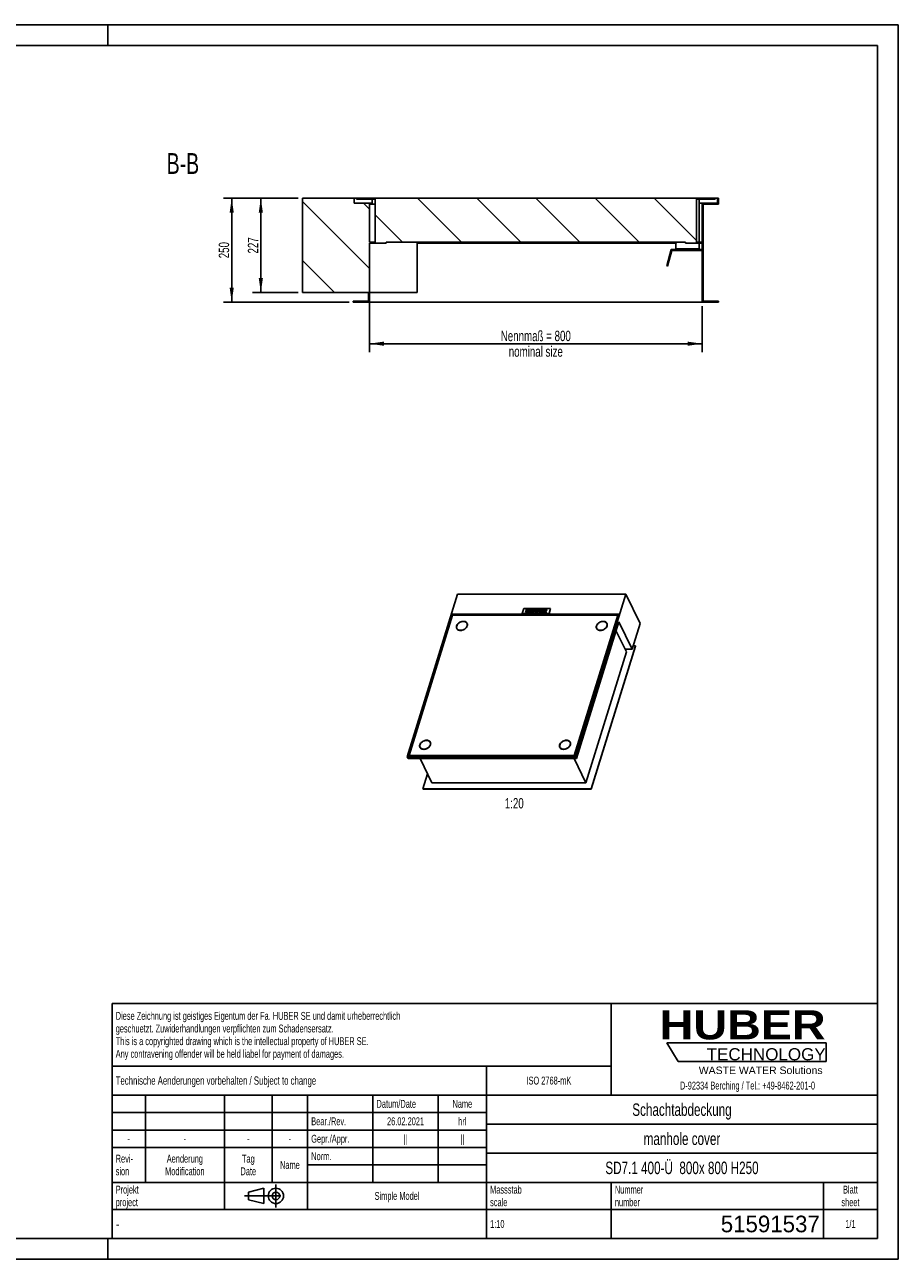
# Model space of a CAD drawing. Header units: millimetres. Extents: x 0 to 4200, y 0 to 2970.
# Tile 2 of 2: x 2100 to 4200, y 0 to 2970. Entities that reach past the tile are written whole.
import ezdxf

# ---------------------------------------------------------------- set-up
doc = ezdxf.new("R2010")
doc.units = ezdxf.units.MM
doc.header["$LTSCALE"] = 231
doc.linetypes.add('CENTER', pattern=[0.6, 0.375, -0.075, 0.075, -0.075])
doc.layers.get('0').update_dxf_attribs({"linetype": 'CONTINUOUS'})
for name, color, linetype in [('_2D-BEM', 7, 'CONTINUOUS'), ('_ACHSEN', 7, 'CONTINUOUS'), ('_KURVEN', 7, 'CONTINUOUS'), ('_ZEICHNUNGSELEM', 7, 'CONTINUOUS'), ('HUBER_Logo_BL2', 7, 'CONTINUOUS'), ('HUBER_Logo_BL3', 7, 'CONTINUOUS')]:
    doc.layers.add(name, color=color, linetype=linetype)
doc.styles.get("Standard").update_dxf_attribs({"font": 'txt', "width": 0.7})
doc.styles.add('TEXTSTYLE_2', font='ariblk.ttf')
doc.styles.add('TEXTSTYLE_3', font='arial.ttf')
doc.styles.add('TEXTSTYLE_4', font='txt', dxfattribs={"width": 0.8})
doc.styles.add('TEXTSTYLE_5', font='txt')
doc.dimstyles.new('DIMSTYLE_1', dxfattribs={"dimtxt": 25, "dimasz": 35, "dimexe": 2, "dimexo": 1, "dimtad": 1, "dimdec": 1, "dimtxsty": 'Standard', "dimblk": '_FILLED', "dimblk1": '_FILLED', "dimblk2": '_FILLED', "dimcen": 0.09, "dimadec": 1, "dimazin": 2, "dimtp": 0.8, "dimtm": 0.8, "dimtfac": 1, "dimtdec": 1, "dimtofl": 0, "dimtmove": 0, "dimatfit": 3, "dimldrblk": '_FILLED', "dimfxl": 1, "dimtolj": 1, "dimarcsym": 0})
doc.dimstyles.new('DIMSTYLE_2', dxfattribs={"dimtxt": 25, "dimasz": 35, "dimexe": 2, "dimexo": 1, "dimtad": 1, "dimdec": 1, "dimtxsty": 'Standard', "dimblk": '_FILLED', "dimblk1": '_FILLED', "dimblk2": '_FILLED', "dimcen": 0.09, "dimadec": 1, "dimazin": 2, "dimtp": 0.5, "dimtm": 0.5, "dimtfac": 1, "dimtdec": 1, "dimtofl": 0, "dimtmove": 0, "dimatfit": 3, "dimldrblk": '_FILLED', "dimfxl": 1, "dimtolj": 1, "dimarcsym": 0})

# ---------------------------------------------------------------- blocks, each defined once
blk = doc.blocks.new('HUBER_LOGO_BL2', base_point=(3837.5, 503.7))
at = {"layer": 'HUBER_Logo_BL2', "color": 2, "linetype": 'Continuous', "attachment_point": 3, "line_spacing_factor": 0.78}
for s, insert, char_height, width, style in [('HUBER\\P\\fArial;\\H29.25;TECHNOLOGY ', (4025.4, 599.1), 70.2, 387.672, 'TEXTSTYLE_2'), ('WASTE WATER Solutions', (4018, 463.6), 18, 297.033, 'TEXTSTYLE_3')]:
    blk.add_mtext(s, dxfattribs=dict(at, insert=insert, char_height=char_height, width=width, style=style))
at = {"layer": 'HUBER_Logo_BL2', "color": 2, "linetype": 'Continuous', "insert": (3837.5, 427.4), "char_height": 19, "width": 810.893, "attachment_point": 2, "line_spacing_factor": 0.96}
blk.add_mtext('D-92334 Berching / Tel.: +49-8462-201-0', dxfattribs=at)
blk = doc.blocks.new('_FILLED')
at = {"color": 0, "linetype": 'ByBlock'}
blk.add_solid([(0, 0), (-1, 0.143), (-1, -0.143)], dxfattribs=at)
blk = doc.blocks.new('*D3')
at = {"layer": '_2D-BEM', "color": 2, "linetype": 'Continuous', "transparency": 16777216}
for p, q in [((2928.6, 2315.6), (2928.6, 2182.6)), ((3728.6, 2292.6), (3728.6, 2182.6)), ((2928.6, 2202.6), (3328.6, 2202.6)), ((3728.6, 2202.6), (3328.6, 2202.6))]:
    blk.add_line(p, q, dxfattribs=at)
at = {"layer": '_2D-BEM', "color": 2, "linetype": 'Continuous', "transparency": 16777216, "xscale": 35, "yscale": 35, "zscale": 35, "rotation": 180}
blk.add_blockref('_FILLED', (2928.6, 2202.6), dxfattribs=at)
at = {"layer": '_2D-BEM', "color": 2, "linetype": 'Continuous', "transparency": 16777216, "xscale": 35, "yscale": 35, "zscale": 35}
blk.add_blockref('_FILLED', (3728.6, 2202.6), dxfattribs=at)
at = {"layer": '_2D-BEM', "color": 2, "linetype": 'Continuous', "transparency": 16777216, "insert": (3328.6, 2233.8), "char_height": 25, "width": 371.786, "attachment_point": 2, "line_spacing_factor": 0.9}
blk.add_mtext('Nennmaß = 800\\Pnominal size', dxfattribs=at)
blk = doc.blocks.new('*D4')
at = {"layer": '_2D-BEM', "color": 2, "linetype": 'Continuous', "transparency": 16777216}
for p, q in [((2757.6, 2552.6), (2577.6, 2552.6)), ((2597.6, 2552.6), (2597.6, 2427.6)), ((2597.6, 2302.6), (2597.6, 2427.6)), ((2879.6, 2302.6), (2577.6, 2302.6))]:
    blk.add_line(p, q, dxfattribs=at)
at = {"layer": '_2D-BEM', "color": 2, "linetype": 'Continuous', "transparency": 16777216, "xscale": 35, "yscale": 35, "zscale": 35}
for p, rotation in [((2597.6, 2552.6), 90), ((2597.6, 2302.6), 270)]:
    blk.add_blockref('_FILLED', p, dxfattribs=dict(at, rotation=rotation))
at = {"layer": '_2D-BEM', "color": 2, "linetype": 'Continuous', "transparency": 16777216, "insert": (2566.4, 2427.6), "char_height": 25, "width": 85.714, "attachment_point": 2, "rotation": 90, "line_spacing_factor": 0.9}
blk.add_mtext('250', dxfattribs=at)
blk = doc.blocks.new('*D5')
at = {"layer": '_2D-BEM', "color": 2, "linetype": 'Continuous', "transparency": 16777216}
for p, q in [((2757.6, 2552.6), (2647.6, 2552.6)), ((2667.6, 2552.6), (2667.6, 2439.1)), ((2667.6, 2325.6), (2667.6, 2439.1)), ((2757.6, 2325.6), (2647.6, 2325.6))]:
    blk.add_line(p, q, dxfattribs=at)
at = {"layer": '_2D-BEM', "color": 2, "linetype": 'Continuous', "transparency": 16777216, "xscale": 35, "yscale": 35, "zscale": 35}
for p, rotation in [((2667.6, 2552.6), 90), ((2667.6, 2325.6), 270)]:
    blk.add_blockref('_FILLED', p, dxfattribs=dict(at, rotation=rotation))
at = {"layer": '_2D-BEM', "color": 2, "linetype": 'Continuous', "transparency": 16777216, "insert": (2636.4, 2439.1), "char_height": 25, "width": 88.393, "attachment_point": 2, "rotation": 90, "line_spacing_factor": 0.9}
blk.add_mtext('227', dxfattribs=at)
blk = doc.blocks.new('PROJEKTIONSMETHODE_1_BL4', base_point=(2680, 152.5))
at = {"color": 2, "linetype": 'CENTER'}
for p, q in [((2703.8, 180), (2703.8, 125)), ((2628.7, 152.5), (2731.3, 152.5))]:
    blk.add_line(p, q, dxfattribs=at)
at = {"color": 2, "linetype": 'Continuous'}
for p, q in [((2637.8, 161.7), (2674.5, 170.8)), ((2637.8, 143.3), (2637.8, 161.7)), ((2674.5, 134.2), (2674.5, 170.8)), ((2637.8, 143.3), (2674.5, 134.2))]:
    blk.add_line(p, q, dxfattribs=at)
for radius in [18.3, 9.17]:
    blk.add_circle((2703.8, 152.5), radius, dxfattribs=at)
blk = doc.blocks.new('*T13')
at = {"color": 3, "linetype": 'Continuous'}
for p, q in [((0, 0), (1840, 0)), ((0, 0), (0, -565)), ((1200, 0), (1200, -220)), ((1840, 0), (1840, -565)), ((0, -150), (1200, -150)), ((900, -150), (900, -565)), ((0, -220), (1840, -220)), ((80, -220), (80, -430)), ((270, -220), (270, -495)), ((385, -220), (385, -430)), ((470, -220), (470, -495)), ((627, -220), (627, -430)), ((784, -220), (784, -430)), ((0, -262), (900, -262)), ((900, -290), (1840, -290)), ((0, -304), (900, -304)), ((0, -346), (900, -346)), ((900, -360), (1840, -360)), ((470, -388), (900, -388)), ((0, -430), (1840, -430)), ((1200, -430), (1200, -565)), ((1710, -430), (1710, -565)), ((0, -495), (1840, -495)), ((0, -565), (1840, -565))]:
    blk.add_line(p, q, dxfattribs=at)
at = {"layer": '_ZEICHNUNGSELEM', "color": 2, "linetype": 'Continuous', "line_spacing_factor": 0.96}
for s, insert, char_height, width, attachment_point in [('Diese Zeichnung ist geistiges Eigentum der Fa. HUBER SE und damit urheberrechtlich \\Pgeschuetzt. Zuwiderhandlungen verpflichten zum Schadensersatz.\\PThis is a copyrighted drawing which is the intellectual property of HUBER SE.\\PAny contravening offender will be held liabel for payment of damages.', (8.75, -19.9), 19, 2214.8571, 1), ('Technische Aenderungen vorbehalten / Subject to change', (8.75, -175), 20, 1524.7619, 1), ('ISO 2768-mK', (1050, -175.5), 19, 332.9524, 2), ('Datum/Date', (635.75, -231.5), 19, 292.2381, 1), ('Name', (842, -231.5), 19, 126.6667, 2), ('Schachtabdeckung', (1370, -240), 30, 680, 2), ('Bear./Rev.', (478.75, -273.5), 19, 272.3333, 1), ('26.02.2021', (705.5, -273.5), 19, 281.381, 2), ('hrl', (842, -273.5), 19, 77.8095, 2), ('-', (40, -315.5), 19, 34.381, 2), ('-', (175, -315.5), 19, 34.381, 2), ('-', (327.5, -315.5), 19, 34.381, 2), ('-', (427.5, -315.5), 19, 34.381, 2), ('Gepr./Appr.', (478.75, -315.5), 19, 299.4762, 1), ('||', (705.5, -315.5), 19, 50.6667, 2), ('||', (842, -315.5), 19, 50.6667, 2), ('manhole cover', (1370, -310), 30, 564.2857, 2), ('Revi-\\Psion', (8.75, -363.3), 19, 138.4286, 1), ('Aenderung\\PModification', (175, -363.3), 19, 295.8571, 2), ('Tag\\PDate', (327.5, -363.3), 19, 110.381, 2), ('Name', (427.5, -378.5), 19, 126.6667, 2), ('Norm. ', (478.75, -357.5), 19, 175.5238, 1), ('SD7.1 400-Ü  800x 800 H250', (1370, -380), 30, 1200.5714, 2), ('Projekt\\Pproject', (8.75, -437.8), 19, 183.6667, 1), ('Massstab\\Pscale', (908.75, -437.8), 19, 224.381, 1), ('Nummer\\Pnumber', (1208.75, -437.8), 19, 186.381, 1), ('Blatt\\Psheet', (1775, -437.8), 19, 130.2857, 2), ('Simple Model', (685, -453), 19, 328.4286, 2), ('1:10', (908.75, -520.5), 19, 94.0952, 1), ('1/1', (1775, -520.5), 19, 79.619, 2)]:
    blk.add_mtext(s, dxfattribs=dict(at, insert=insert, char_height=char_height, width=width, attachment_point=attachment_point))
for s, insert, char_height, width, attachment_point, style in [('-', (8.75, -517.5), 25, 18.3333, 1, 'TEXTSTYLE_4'), ('51591537', (1701.25, -510), 40, 506.6667, 3, 'TEXTSTYLE_5')]:
    blk.add_mtext(s, dxfattribs=dict(at, insert=insert, char_height=char_height, width=width, attachment_point=attachment_point, style=style))
blk = doc.blocks.new('HUBER_LOGO_BL3', base_point=(3835.2, 498.5))
at = {"layer": 'HUBER_Logo_BL3', "color": 5, "linetype": 'Continuous'}
for p, q in [((4026.4, 521), (3643.9, 521)), ((3643.9, 521), (3670.9, 476)), ((4026.4, 521), (4026.4, 476)), ((3670.9, 476), (4026.4, 476))]:
    blk.add_line(p, q, dxfattribs=at)

msp = doc.modelspace()

# ---------------------------------------------------------------- hatches: boundary and pattern name
at = {"linetype": 'Continuous'}
h = msp.add_hatch(dxfattribs=at)
h.set_pattern_fill('ANSI31', color=2, angle=90, style=0, pattern_type=2)
h.set_pattern_definition([(135, (3328.62, 2552.58), (-71.118, -71.118), [])])
edge = h.paths.add_edge_path()
edge.add_line((3730.62, 2538.58), (3767.62, 2538.58))
edge.add_line((3730.62, 2538.58), (3730.62, 2304.58))
edge.add_line((3767.62, 2304.58), (3730.62, 2304.58))
edge.add_line((3767.62, 2304.58), (3767.62, 2302.58))
edge.add_line((3728.62, 2302.58), (3767.62, 2302.58))
edge.add_line((3728.62, 2302.58), (3728.62, 2444.58))
edge.add_line((3728.62, 2444.58), (3688.62, 2444.58))
edge.add_line((3688.62, 2444.58), (3688.62, 2446.58))
edge.add_line((2968.62, 2446.58), (3688.62, 2446.58))
edge.add_line((2968.62, 2444.58), (2968.62, 2446.58))
edge.add_line((2968.62, 2444.58), (2928.62, 2444.58))
edge.add_line((2928.62, 2302.58), (2928.62, 2444.58))
edge.add_line((2889.62, 2302.58), (2928.62, 2302.58))
edge.add_line((2889.62, 2304.58), (2889.62, 2302.58))
edge.add_line((2926.62, 2304.58), (2889.62, 2304.58))
edge.add_line((2926.62, 2325.58), (2926.62, 2304.58))
edge.add_line((2926.62, 2325.58), (2767.62, 2325.58))
edge.add_line((2767.62, 2325.58), (2767.62, 2552.58))
edge.add_line((2891.62, 2552.58), (2767.62, 2552.58))
edge.add_line((2891.62, 2540.58), (2891.62, 2552.58))
edge.add_line((2928.62, 2540.58), (2891.62, 2540.58))
edge.add_line((2928.62, 2446.58), (2928.62, 2540.58))
edge.add_line((2942.12, 2446.58), (2928.62, 2446.58))
edge.add_line((2942.12, 2550.58), (2942.12, 2446.58))
edge.add_line((2942.12, 2550.58), (2897.62, 2550.58))
edge.add_line((2897.62, 2550.58), (2897.62, 2552.58))
edge.add_line((3759.62, 2552.58), (2897.62, 2552.58))
edge.add_line((3759.62, 2550.58), (3759.62, 2552.58))
edge.add_line((3759.62, 2550.58), (3715.12, 2550.58))
edge.add_line((3715.12, 2550.58), (3715.12, 2446.58))
edge.add_line((3728.62, 2446.58), (3715.12, 2446.58))
edge.add_line((3728.62, 2446.58), (3728.62, 2540.58))
edge.add_line((3765.62, 2540.58), (3728.62, 2540.58))
edge.add_line((3765.62, 2540.58), (3765.62, 2552.58))
edge.add_line((3767.62, 2552.58), (3765.62, 2552.58))
edge.add_line((3767.62, 2552.58), (3767.62, 2538.58))

# ---------------------------------------------------------------- linework, layer by layer
at = {"color": 3, "linetype": 'Continuous'}
for p, q in [((4200, 2970), (0, 2970)), ((2300, 2970), (2300, 2920)), ((4200, 2970), (4200, 0)), ((2300, 0), (2300, 50)), ((4200, 0), (0, 0))]:
    msp.add_line(p, q, dxfattribs=at)
at = {"color": 5, "linetype": 'Continuous'}
for p, q in [((4150, 2920), (50, 2920)), ((4150, 50), (4150, 2920)), ((50, 50), (4150, 50))]:
    msp.add_line(p, q, dxfattribs=at)
at = {"color": 7, "linetype": 'Continuous'}
for p, q in [((2767.62, 2325.58), (2767.62, 2552.58)), ((3767.62, 2552.58), (2767.62, 2552.58)), ((2891.62, 2540.58), (2891.62, 2552.58)), ((2935.62, 2540.58), (2891.62, 2540.58)), ((2897.62, 2550.58), (2897.62, 2552.58)), ((2942.12, 2550.58), (2897.62, 2550.58)), ((2928.62, 2446.58), (2928.62, 2540.58)), ((2942.12, 2538.58), (2928.62, 2538.58)), ((2935.62, 2550.58), (2935.62, 2538.58)), ((2942.12, 2550.58), (2942.12, 2446.58)), ((3759.62, 2550.58), (3715.12, 2550.58)), ((3715.12, 2550.58), (3715.12, 2446.58)), ((3721.62, 2446.58), (3721.62, 2550.58)), ((3765.62, 2540.58), (3721.62, 2540.58)), ((3728.62, 2446.58), (3728.62, 2540.58)), ((3730.62, 2538.58), (3767.62, 2538.58)), ((3730.62, 2538.58), (3730.62, 2304.58)), ((3759.62, 2550.58), (3759.62, 2552.58)), ((3765.62, 2540.58), (3765.62, 2552.58)), ((3767.62, 2552.58), (3767.62, 2538.58)), ((2942.12, 2446.58), (2928.62, 2446.58)), ((2928.62, 2302.58), (2928.62, 2444.58)), ((2968.62, 2444.58), (2928.62, 2444.58)), ((2968.62, 2444.58), (2968.62, 2446.58)), ((2968.62, 2446.58), (3688.62, 2446.58)), ((3043.62, 2446.58), (3043.62, 2325.58)), ((3665.62, 2430.58), (3665.62, 2444.58)), ((3688.62, 2444.58), (3688.62, 2446.58)), ((3728.62, 2444.58), (3688.62, 2444.58)), ((3728.62, 2446.58), (3715.12, 2446.58)), ((3721.62, 2430.58), (3721.62, 2444.58)), ((3728.62, 2302.58), (3728.62, 2444.58)), ((3643.62, 2389.6), (3654.2, 2429.08)), ((3655.74, 2427.08), (3645.55, 2389.08)), ((3654.2, 2429.08), (3728.62, 2429.08)), ((3728.62, 2427.08), (3655.74, 2427.08)), ((3645.55, 2389.08), (3643.62, 2389.6)), ((2926.62, 2325.58), (2767.62, 2325.58)), ((2926.62, 2325.58), (2926.62, 2304.58)), ((3043.62, 2325.58), (2928.62, 2325.58)), ((2889.62, 2304.58), (2889.62, 2302.58)), ((2926.62, 2304.58), (2889.62, 2304.58)), ((2889.62, 2302.58), (3767.62, 2302.58)), ((3767.62, 2304.58), (3730.62, 2304.58)), ((3767.62, 2304.58), (3767.62, 2302.58)), ((3140.62, 1600.44), (3019.59, 1208.78)), ((3140.62, 1600.44), (3544.97, 1600.44)), ((3423.94, 1208.78), (3544.97, 1600.44)), ((3579.59, 1529.89), (3544.97, 1600.44)), ((3126.54, 1551.88), (3020.75, 1209.56)), ((3128.57, 1549.53), (3024.24, 1211.91)), ((3128.23, 1548.42), (3126.54, 1551.88)), ((3529.04, 1551.88), (3126.54, 1551.88)), ((3525.55, 1549.53), (3128.57, 1549.53)), ((3421.22, 1211.91), (3525.55, 1549.53)), ((3421.52, 1211.29), (3525.86, 1548.9)), ((3423.26, 1209.56), (3529.04, 1551.88)), ((3525.55, 1549.53), (3525.86, 1548.9)), ((3527.89, 1548.15), (3525.62, 1548.15)), ((3138.86, 1517.73), (3139.17, 1517.11)), ((3163.1, 1529.62), (3163.4, 1529)), ((3426.07, 1204.43), (3527.86, 1533.82)), ((3475.05, 1517.73), (3475.35, 1517.11)), ((3499.29, 1529.62), (3499.59, 1529)), ((3527.86, 1533.82), (3560.35, 1467.62)), ((3560.35, 1467.62), (3579.59, 1529.89)), ((3521.28, 1512.51), (3546.51, 1461.09)), ((3449.2, 1146.19), (3546.51, 1461.09)), ((3461.76, 1131.7), (3568.03, 1475.58)), ((3462.07, 1131.08), (3568.33, 1474.96)), ((3543.31, 1467.62), (3560.35, 1467.62)), ((3568.03, 1475.58), (3562.81, 1475.58)), ((3568.03, 1475.58), (3568.33, 1474.96)), ((3050.81, 1231.19), (3050.51, 1231.81)), ((3075.05, 1243.09), (3074.75, 1243.71)), ((3387, 1231.19), (3386.69, 1231.81)), ((3411.24, 1243.09), (3410.93, 1243.71)), ((3019.59, 1208.78), (3021.73, 1204.43)), ((3019.59, 1208.78), (3423.94, 1208.78)), ((3020.75, 1209.56), (3423.26, 1209.56)), ((3021.73, 1204.43), (3426.07, 1204.43)), ((3024.38, 1211.64), (3023.74, 1209.56)), ((3024.24, 1211.91), (3024.55, 1211.29)), ((3024.24, 1211.91), (3421.22, 1211.91)), ((3024.55, 1211.29), (3421.52, 1211.29)), ((3050.35, 1204.43), (3078.93, 1146.19)), ((3420.62, 1204.43), (3449.2, 1146.19)), ((3421.22, 1211.91), (3421.52, 1211.29)), ((3423.94, 1208.78), (3426.07, 1204.43)), ((3068.48, 1167.5), (3057.42, 1131.7)), ((3057.42, 1131.7), (3057.72, 1131.08)), ((3057.42, 1131.7), (3461.76, 1131.7)), ((3057.72, 1131.08), (3462.07, 1131.08)), ((3078.93, 1146.19), (3449.2, 1146.19)), ((3461.76, 1131.7), (3462.07, 1131.08))]:
    msp.add_line(p, q, dxfattribs=at)
for centre in [(3147.86, 1520.78), (3484.04, 1520.78), (3059.5, 1234.87), (3395.69, 1234.87)]:
    msp.add_arc(centre, 9.75, 166.21892, 166.49932, dxfattribs=at)
for points, knots in [([(3138.86, 1517.73), (3138.47, 1518.52), (3137.99, 1520.31), (3138.16, 1522.15), (3138.38, 1523.06)], [0, 0, 0, 0, 0.4854262, 1, 1, 1, 1]), ([(3138.39, 1523.1), (3138.76, 1524.62), (3139.91, 1526.85), (3142.11, 1529.32), (3144.88, 1531.59), (3148.92, 1533.62), (3152.5, 1534.25), (3154.25, 1534.25)], [0, 0, 0, 0, 0.2273417, 0.3519328, 0.4814978, 0.7454969, 1, 1, 1, 1]), ([(3147.71, 1513.1), (3146.74, 1513.1), (3144.86, 1513.29), (3142.28, 1514.19), (3140.19, 1515.67), (3139.21, 1517.02), (3138.86, 1517.73)], [0, 0, 0, 0, 0.277946, 0.5349542, 0.7731448, 1, 1, 1, 1]), ([(3163.1, 1529.62), (3163.49, 1528.83), (3163.98, 1527.02), (3163.7, 1524.14), (3162.5, 1521.27), (3160.49, 1518.59), (3157.8, 1516.29), (3153.66, 1513.95), (3150.06, 1513.1), (3147.71, 1513.1)], [0, 0, 0, 0, 0.1016378, 0.2094454, 0.3270742, 0.4548933, 0.5905731, 0.7300602, 1, 1, 1, 1]), ([(3154.25, 1534.25), (3155.22, 1534.25), (3157.1, 1534.07), (3159.68, 1533.16), (3161.77, 1531.68), (3162.75, 1530.34), (3163.1, 1529.62)], [0, 0, 0, 0, 0.277946, 0.5349542, 0.7731448, 1, 1, 1, 1]), ([(3475.05, 1517.73), (3474.66, 1518.52), (3474.17, 1520.31), (3474.35, 1522.15), (3474.56, 1523.06)], [0, 0, 0, 0, 0.4854262, 1, 1, 1, 1]), ([(3474.57, 1523.1), (3474.95, 1524.62), (3476.09, 1526.85), (3478.3, 1529.32), (3481.07, 1531.59), (3485.11, 1533.62), (3488.68, 1534.25), (3490.44, 1534.25)], [0, 0, 0, 0, 0.2273417, 0.3519328, 0.4814978, 0.7454969, 1, 1, 1, 1]), ([(3483.9, 1513.1), (3482.93, 1513.1), (3481.05, 1513.29), (3478.47, 1514.19), (3476.37, 1515.67), (3475.4, 1517.02), (3475.05, 1517.73)], [0, 0, 0, 0, 0.277946, 0.5349542, 0.7731448, 1, 1, 1, 1]), ([(3499.29, 1529.62), (3499.68, 1528.83), (3500.16, 1527.02), (3499.89, 1524.14), (3498.69, 1521.27), (3496.67, 1518.59), (3493.99, 1516.29), (3489.85, 1513.95), (3486.25, 1513.1), (3483.9, 1513.1)], [0, 0, 0, 0, 0.1016378, 0.2094454, 0.3270742, 0.4548933, 0.5905731, 0.7300602, 1, 1, 1, 1]), ([(3490.44, 1534.25), (3491.41, 1534.25), (3493.29, 1534.07), (3495.87, 1533.16), (3497.96, 1531.68), (3498.94, 1530.34), (3499.29, 1529.62)], [0, 0, 0, 0, 0.277946, 0.5349542, 0.7731448, 1, 1, 1, 1]), ([(3065.89, 1248.34), (3064.14, 1248.34), (3060.57, 1247.7), (3056.53, 1245.68), (3053.76, 1243.41), (3051.55, 1240.93), (3050.41, 1238.71), (3050.03, 1237.19)], [0, 0, 0, 0, 0.2545031, 0.5185022, 0.6480672, 0.7726583, 1, 1, 1, 1]), ([(3074.75, 1243.71), (3074.4, 1244.42), (3073.42, 1245.77), (3071.33, 1247.25), (3068.75, 1248.15), (3066.87, 1248.34), (3065.89, 1248.34)], [0, 0, 0, 0, 0.2268552, 0.4650458, 0.722054, 1, 1, 1, 1]), ([(3402.08, 1248.34), (3400.33, 1248.34), (3396.75, 1247.7), (3392.71, 1245.68), (3389.95, 1243.41), (3387.74, 1240.93), (3386.59, 1238.71), (3386.22, 1237.19)], [0, 0, 0, 0, 0.2545031, 0.5185022, 0.6480672, 0.7726583, 1, 1, 1, 1]), ([(3410.93, 1243.71), (3410.58, 1244.42), (3409.61, 1245.77), (3407.51, 1247.25), (3404.93, 1248.15), (3403.05, 1248.34), (3402.08, 1248.34)], [0, 0, 0, 0, 0.2268552, 0.4650458, 0.722054, 1, 1, 1, 1]), ([(3050.02, 1237.14), (3049.8, 1236.24), (3049.63, 1234.4), (3050.12, 1232.6), (3050.51, 1231.81)], [0, 0, 0, 0, 0.5145738, 1, 1, 1, 1]), ([(3050.51, 1231.81), (3050.86, 1231.1), (3051.83, 1229.76), (3053.93, 1228.28), (3056.51, 1227.37), (3058.39, 1227.19), (3059.36, 1227.19)], [0, 0, 0, 0, 0.2268552, 0.4650458, 0.722054, 1, 1, 1, 1]), ([(3059.36, 1227.19), (3061.71, 1227.19), (3065.3, 1228.04), (3069.45, 1230.38), (3072.13, 1232.68), (3074.14, 1235.35), (3075.34, 1238.22), (3075.62, 1241.11), (3075.13, 1242.92), (3074.75, 1243.71)], [0, 0, 0, 0, 0.2699398, 0.4094269, 0.5451067, 0.6729258, 0.7905546, 0.8983622, 1, 1, 1, 1]), ([(3386.21, 1237.14), (3385.99, 1236.24), (3385.82, 1234.4), (3386.31, 1232.6), (3386.69, 1231.81)], [0, 0, 0, 0, 0.5145738, 1, 1, 1, 1]), ([(3386.69, 1231.81), (3387.04, 1231.1), (3388.02, 1229.76), (3390.11, 1228.28), (3392.69, 1227.37), (3394.57, 1227.19), (3395.55, 1227.19)], [0, 0, 0, 0, 0.2268552, 0.4650458, 0.722054, 1, 1, 1, 1]), ([(3395.55, 1227.19), (3397.89, 1227.19), (3401.49, 1228.04), (3405.64, 1230.38), (3408.32, 1232.68), (3410.33, 1235.35), (3411.53, 1238.22), (3411.81, 1241.11), (3411.32, 1242.92), (3410.93, 1243.71)], [0, 0, 0, 0, 0.2699398, 0.4094269, 0.5451067, 0.6729258, 0.7905546, 0.8983622, 1, 1, 1, 1])]:
    msp.add_open_spline(points, degree=3, knots=knots, dxfattribs=at)
at = {"layer": '_ACHSEN', "color": 7, "linetype": 'Continuous'}
for p, q in [((3043.62, 2444.58), (3666.07, 2444.58)), ((3666.07, 2444.58), (3666.07, 2446.58)), ((3665.62, 2430.58), (3721.62, 2430.58)), ((3474.64, 1517.49), (3474.63, 1517.52))]:
    msp.add_line(p, q, dxfattribs=at)
for centre, radius, start, end in [((3148.26, 1520), 10.33, 163.98149, 166.05314), ((3148.25, 1520), 10.33, 164.02252, 166.05343), ((3144.97, 1520.73), 7.31, 206.14298, 211.55407), ((3145.28, 1520.11), 7.31, 200.73006, 203.73746), ((3156.62, 1525.4), 8.21, 47.74813, 51.59803), ((3157.29, 1526), 7.32, 28.94575, 31.56282), ((3481.47, 1520.11), 7.31, 200.94453, 203.70214), ((3492.81, 1525.4), 8.21, 47.74813, 51.59803), ((3493.44, 1525.98), 7.36, 31.55285, 33.90098), ((3493.19, 1526.63), 7.29, 26.13897, 28.47991), ((3493.47, 1526), 7.32, 29.81698, 31.55164), ((3493.18, 1526.63), 7.31, 20.99703, 26.1348), ((3493.48, 1526), 7.3, 28.99514, 29.81651), ((3493.15, 1526.62), 7.33, 20.73136, 20.99823), ((3056.62, 1234.81), 7.31, 206.14298, 211.55407), ((3056.93, 1234.19), 7.31, 200.73006, 203.73746), ((3068.93, 1240.08), 7.32, 29.17768, 31.55388), ((3393.12, 1234.2), 7.32, 200.71839, 203.37142), ((3405.08, 1240.06), 7.36, 31.55285, 33.90098), ((3404.84, 1240.72), 7.29, 26.13897, 28.47991), ((3405.11, 1240.08), 7.32, 29.81698, 31.55164), ((3404.82, 1240.71), 7.31, 20.99703, 26.1348), ((3405.13, 1240.09), 7.3, 28.99514, 29.81651), ((3404.8, 1240.7), 7.33, 20.73136, 20.99823)]:
    msp.add_arc(centre, radius, start, end, dxfattribs=at)
for points, knots in [([(3138.41, 1517.51), (3138.19, 1517.96), (3137.84, 1518.92), (3137.52, 1521.01), (3137.76, 1522.64), (3138.09, 1523.68)], [0, 0, 0, 0, 0.2395658, 0.4838887, 1, 1, 1, 1]), ([(3138.44, 1517.52), (3138.15, 1518.28), (3137.83, 1519.96), (3138.02, 1521.65), (3138.23, 1522.49)], [0, 0, 0, 0, 0.4856652, 1, 1, 1, 1]), ([(3138.23, 1522.49), (3138.02, 1521.65), (3137.83, 1519.96), (3138.15, 1518.28), (3138.44, 1517.52)], [0, 0, 0, 0, 0.5143355, 1, 1, 1, 1]), ([(3138.09, 1523.68), (3138.87, 1526.2), (3141.07, 1529.09), (3144.35, 1531.55), (3146.9, 1533.03), (3150.32, 1534.31), (3154.5, 1534.82), (3158.38, 1534.26), (3161.12, 1532.85), (3162.72, 1531.25), (3163.31, 1530.33), (3163.55, 1529.84)], [0, 0, 0, 0, 0.2511304, 0.3203844, 0.3905798, 0.5302026, 0.6637518, 0.7864368, 0.8970355, 0.9490885, 1, 1, 1, 1]), ([(3163.87, 1523.68), (3163.12, 1521.22), (3161.01, 1518.41), (3157.85, 1515.97), (3155.4, 1514.49), (3152.08, 1513.17), (3148, 1512.55), (3144.16, 1512.94), (3141.38, 1514.16), (3139.68, 1515.61), (3139.02, 1516.46), (3138.74, 1516.9)], [0, 0, 0, 0, 0.24935, 0.3180543, 0.3877753, 0.5268974, 0.660764, 0.7845692, 0.8965489, 0.9490289, 1, 1, 1, 1]), ([(3139.17, 1517.11), (3139.54, 1516.34), (3140.61, 1514.91), (3142.1, 1513.93), (3142.91, 1513.54)], [0, 0, 0, 0, 0.4862547, 1, 1, 1, 1]), ([(3159.35, 1533.19), (3159.57, 1533.1), (3160.41, 1532.73), (3161.2, 1532.25), (3161.73, 1531.83)], [0, 0, 0, 0, 0.257713, 1, 1, 1, 1]), ([(3159.39, 1533.17), (3159.6, 1533.09), (3160.43, 1532.73), (3161.2, 1532.25), (3161.73, 1531.83)], [0, 0, 0, 0, 0.2576097, 1, 1, 1, 1]), ([(3162.15, 1531.48), (3162.28, 1531.35), (3162.8, 1530.85), (3163.24, 1530.28), (3163.52, 1529.83)], [0, 0, 0, 0, 0.2535721, 1, 1, 1, 1]), ([(3163.94, 1523.89), (3164.13, 1524.76), (3164.26, 1526.53), (3163.78, 1528.24), (3163.4, 1529)], [0, 0, 0, 0, 0.5136227, 1, 1, 1, 1]), ([(3163.55, 1529.84), (3163.77, 1529.39), (3164.12, 1528.43), (3164.44, 1526.34), (3164.2, 1524.71), (3163.87, 1523.68)], [0, 0, 0, 0, 0.2395658, 0.4838887, 1, 1, 1, 1]), ([(3474.6, 1517.51), (3474.38, 1517.96), (3474.02, 1518.92), (3473.71, 1521.01), (3473.95, 1522.64), (3474.27, 1523.68)], [0, 0, 0, 0, 0.2395658, 0.4838887, 1, 1, 1, 1]), ([(3474.63, 1517.52), (3474.32, 1518.33), (3473.99, 1520.14), (3474.26, 1521.95), (3474.51, 1522.84)], [0, 0, 0, 0, 0.4841619, 1, 1, 1, 1]), ([(3474.27, 1523.68), (3475.04, 1526.17), (3477.2, 1529.02), (3480.44, 1531.47), (3482.94, 1532.96), (3486.32, 1534.25), (3490.46, 1534.82), (3494.32, 1534.33), (3497.08, 1533.01), (3498.73, 1531.47), (3499.35, 1530.58), (3499.6, 1530.11)], [0, 0, 0, 0, 0.2503673, 0.3193864, 0.3893804, 0.5287974, 0.662497, 0.7856753, 0.8968628, 0.9490852, 1, 1, 1, 1]), ([(3500.06, 1523.68), (3499.28, 1521.15), (3497.08, 1518.27), (3493.79, 1515.81), (3491.25, 1514.32), (3487.83, 1513.05), (3483.64, 1512.53), (3479.77, 1513.09), (3477.02, 1514.5), (3475.42, 1516.1), (3474.84, 1517.03), (3474.6, 1517.51)], [0, 0, 0, 0, 0.2511304, 0.3203844, 0.3905798, 0.5302026, 0.6637518, 0.7864368, 0.8970355, 0.9490885, 1, 1, 1, 1]), ([(3475.35, 1517.11), (3475.73, 1516.34), (3476.8, 1514.91), (3478.29, 1513.93), (3479.1, 1513.54)], [0, 0, 0, 0, 0.4862547, 1, 1, 1, 1]), ([(3495.54, 1533.19), (3495.76, 1533.1), (3496.6, 1532.73), (3497.38, 1532.25), (3497.91, 1531.83)], [0, 0, 0, 0, 0.257713, 1, 1, 1, 1]), ([(3495.57, 1533.17), (3495.79, 1533.09), (3496.61, 1532.73), (3497.39, 1532.25), (3497.91, 1531.83)], [0, 0, 0, 0, 0.2576097, 1, 1, 1, 1]), ([(3498.34, 1531.48), (3498.45, 1531.37), (3498.89, 1530.94), (3499.29, 1530.46), (3499.54, 1530.08)], [0, 0, 0, 0, 0.2531894, 1, 1, 1, 1]), ([(3500.13, 1523.89), (3500.31, 1524.76), (3500.44, 1526.53), (3499.96, 1528.24), (3499.59, 1529)], [0, 0, 0, 0, 0.5136227, 1, 1, 1, 1]), ([(3500.01, 1529.21), (3500.33, 1528.37), (3500.66, 1526.48), (3500.35, 1524.6), (3500.06, 1523.68)], [0, 0, 0, 0, 0.4832493, 1, 1, 1, 1]), ([(3075.19, 1243.93), (3074.96, 1244.41), (3074.37, 1245.33), (3072.77, 1246.94), (3070.03, 1248.35), (3066.15, 1248.91), (3061.97, 1248.39), (3058.55, 1247.12), (3056, 1245.63), (3052.71, 1243.17), (3050.51, 1240.29), (3049.73, 1237.76)], [0, 0, 0, 0, 0.0509115, 0.1029645, 0.2135632, 0.3362482, 0.4697974, 0.6094202, 0.6796156, 0.7488696, 1, 1, 1, 1]), ([(3411.24, 1244.19), (3410.99, 1244.66), (3410.37, 1245.55), (3408.73, 1247.09), (3405.96, 1248.42), (3402.1, 1248.9), (3397.96, 1248.34), (3394.59, 1247.05), (3392.08, 1245.56), (3388.85, 1243.11), (3386.69, 1240.26), (3385.92, 1237.76)], [0, 0, 0, 0, 0.0509148, 0.1031372, 0.2143247, 0.337503, 0.4712026, 0.6106196, 0.6806136, 0.7496327, 1, 1, 1, 1]), ([(3049.73, 1237.76), (3049.41, 1236.73), (3049.17, 1235.1), (3049.48, 1233.01), (3049.84, 1232.05), (3050.06, 1231.59)], [0, 0, 0, 0, 0.5161113, 0.7604342, 1, 1, 1, 1]), ([(3049.97, 1236.94), (3049.72, 1236.04), (3049.45, 1234.23), (3049.78, 1232.42), (3050.09, 1231.61)], [0, 0, 0, 0, 0.5158654, 1, 1, 1, 1]), ([(3050.39, 1230.99), (3050.67, 1230.54), (3051.32, 1229.69), (3053.03, 1228.24), (3055.81, 1227.02), (3059.65, 1226.63), (3063.73, 1227.26), (3067.04, 1228.57), (3069.5, 1230.06), (3072.66, 1232.5), (3074.76, 1235.31), (3075.52, 1237.76)], [0, 0, 0, 0, 0.0509711, 0.1034511, 0.2154308, 0.339236, 0.4731026, 0.6122247, 0.6819457, 0.75065, 1, 1, 1, 1]), ([(3050.81, 1231.19), (3051.19, 1230.43), (3052.26, 1228.99), (3053.74, 1228.01), (3054.56, 1227.63)], [0, 0, 0, 0, 0.4862547, 1, 1, 1, 1]), ([(3075.17, 1243.91), (3074.71, 1244.66), (3073.47, 1246.03), (3071.87, 1246.93), (3071, 1247.27)], [0, 0, 0, 0, 0.4840604, 1, 1, 1, 1]), ([(3075.58, 1237.97), (3075.77, 1238.85), (3075.9, 1240.61), (3075.42, 1242.33), (3075.05, 1243.09)], [0, 0, 0, 0, 0.5136227, 1, 1, 1, 1]), ([(3075.52, 1237.76), (3075.84, 1238.8), (3076.08, 1240.42), (3075.77, 1242.51), (3075.42, 1243.48), (3075.19, 1243.93)], [0, 0, 0, 0, 0.5161113, 0.7604342, 1, 1, 1, 1]), ([(3385.92, 1237.76), (3385.6, 1236.73), (3385.36, 1235.1), (3385.67, 1233.01), (3386.02, 1232.05), (3386.24, 1231.59)], [0, 0, 0, 0, 0.5161113, 0.7604342, 1, 1, 1, 1]), ([(3386.16, 1236.93), (3385.91, 1236.04), (3385.64, 1234.23), (3385.97, 1232.42), (3386.28, 1231.61)], [0, 0, 0, 0, 0.5158497, 1, 1, 1, 1]), ([(3386.24, 1231.59), (3386.48, 1231.11), (3387.07, 1230.19), (3388.67, 1228.59), (3391.41, 1227.18), (3395.29, 1226.61), (3399.47, 1227.13), (3402.89, 1228.41), (3405.44, 1229.89), (3408.73, 1232.35), (3410.93, 1235.23), (3411.71, 1237.76)], [0, 0, 0, 0, 0.0509115, 0.1029645, 0.2135632, 0.3362482, 0.4697974, 0.6094202, 0.6796156, 0.7488696, 1, 1, 1, 1]), ([(3387, 1231.19), (3387.37, 1230.43), (3388.44, 1228.99), (3389.93, 1228.01), (3390.74, 1227.63)], [0, 0, 0, 0, 0.4862547, 1, 1, 1, 1]), ([(3411.19, 1244.17), (3410.73, 1244.85), (3409.52, 1246.12), (3408, 1246.95), (3407.18, 1247.27)], [0, 0, 0, 0, 0.4844386, 1, 1, 1, 1]), ([(3411.77, 1237.97), (3411.96, 1238.85), (3412.09, 1240.61), (3411.61, 1242.33), (3411.24, 1243.09)], [0, 0, 0, 0, 0.5136227, 1, 1, 1, 1]), ([(3411.71, 1237.76), (3411.99, 1238.69), (3412.31, 1240.56), (3411.98, 1242.45), (3411.66, 1243.3)], [0, 0, 0, 0, 0.5167507, 1, 1, 1, 1])]:
    msp.add_open_spline(points, degree=3, knots=knots, dxfattribs=at)
at = {"layer": '_KURVEN', "color": 4, "linetype": 'Continuous'}
for p, q in [((3296.16, 1553.83), (3299.79, 1565.58)), ((3360.63, 1553.83), (3296.16, 1553.83)), ((3299.79, 1565.58), (3364.26, 1565.58)), ((3306.51, 1563.63), (3304.09, 1555.79)), ((3304.09, 1555.79), (3306.93, 1555.79)), ((3309.35, 1563.63), (3306.51, 1563.63)), ((3306.93, 1555.79), (3307.91, 1558.96)), ((3307.91, 1558.96), (3311.02, 1558.96)), ((3308.51, 1560.89), (3309.35, 1563.63)), ((3311.62, 1560.89), (3308.51, 1560.89)), ((3311.02, 1558.96), (3310.04, 1555.79)), ((3310.04, 1555.79), (3312.9, 1555.79)), ((3312.46, 1563.63), (3311.62, 1560.89)), ((3315.32, 1563.63), (3312.46, 1563.63)), ((3312.9, 1555.79), (3315.32, 1563.63)), ((3317.22, 1563.63), (3315.78, 1558.96)), ((3320.06, 1563.63), (3317.22, 1563.63)), ((3318.58, 1558.84), (3320.06, 1563.63)), ((3323.21, 1563.63), (3321.73, 1558.84)), ((3326.05, 1563.63), (3323.21, 1563.63)), ((3324.6, 1558.96), (3326.05, 1563.63)), ((3327.94, 1563.63), (3325.52, 1555.79)), ((3325.52, 1555.79), (3330.43, 1555.79)), ((3333.27, 1563.63), (3327.94, 1563.63)), ((3328.91, 1557.48), (3329.4, 1559.06)), ((3330.36, 1557.48), (3328.91, 1557.48)), ((3329.4, 1559.06), (3330.84, 1559.06)), ((3329.86, 1560.55), (3330.32, 1562.04)), ((3331.1, 1560.55), (3329.86, 1560.55)), ((3330.32, 1562.04), (3331.58, 1562.04)), ((3337.93, 1563.63), (3335.51, 1555.79)), ((3335.51, 1555.79), (3343.28, 1555.79)), ((3345.56, 1563.63), (3337.93, 1563.63)), ((3338.91, 1557.57), (3339.39, 1559.11)), ((3343.83, 1557.57), (3338.91, 1557.57)), ((3339.39, 1559.11), (3343.82, 1559.11)), ((3339.89, 1560.71), (3340.27, 1561.95)), ((3344.31, 1560.71), (3339.89, 1560.71)), ((3340.27, 1561.95), (3345.04, 1561.95)), ((3343.28, 1555.79), (3343.83, 1557.57)), ((3343.82, 1559.11), (3344.31, 1560.71)), ((3347.27, 1563.63), (3344.85, 1555.79)), ((3344.85, 1555.79), (3347.71, 1555.79)), ((3345.04, 1561.95), (3345.56, 1563.63)), ((3352.01, 1563.63), (3347.27, 1563.63)), ((3347.71, 1555.79), (3348.69, 1558.97)), ((3348.69, 1558.97), (3348.94, 1558.97)), ((3349.15, 1560.45), (3349.64, 1562.04)), ((3350.35, 1560.45), (3349.15, 1560.45)), ((3349.64, 1562.04), (3350.89, 1562.04)), ((3349.91, 1558.19), (3350.69, 1555.79)), ((3350.69, 1555.79), (3353.91, 1555.79)), ((3353.91, 1555.79), (3353.23, 1558.06)), ((3364.26, 1565.58), (3360.63, 1553.83))]:
    msp.add_line(p, q, dxfattribs=at)
for points in [[(3315.63, 1557.63), (3315.61, 1558.13), (3315.66, 1558.57), (3315.78, 1558.96)], [(3315.96, 1556.73), (3315.75, 1557.02), (3315.64, 1557.32), (3315.63, 1557.63)], [(3316.73, 1556.05), (3316.42, 1556.22), (3316.16, 1556.44), (3315.96, 1556.73)], [(3317.96, 1555.74), (3317.44, 1555.79), (3317.03, 1555.89), (3316.73, 1556.05)], [(3319.4, 1555.66), (3318.95, 1555.66), (3318.47, 1555.69), (3317.96, 1555.74)], [(3318.58, 1558.84), (3318.45, 1558.42), (3318.49, 1558.09), (3318.69, 1557.84)], [(3318.69, 1557.84), (3318.89, 1557.6), (3319.24, 1557.49), (3319.74, 1557.49)], [(3321.47, 1555.92), (3320.87, 1555.75), (3320.17, 1555.66), (3319.4, 1555.66)], [(3319.74, 1557.49), (3320.23, 1557.49), (3320.65, 1557.6), (3321, 1557.84)], [(3321, 1557.84), (3321.35, 1558.07), (3321.6, 1558.41), (3321.73, 1558.84)], [(3322.81, 1556.57), (3322.35, 1556.26), (3321.91, 1556.04), (3321.47, 1555.92)], [(3323.94, 1557.65), (3323.65, 1557.24), (3323.27, 1556.88), (3322.81, 1556.57)], [(3324.6, 1558.96), (3324.46, 1558.49), (3324.24, 1558.06), (3323.94, 1557.65)], [(3330.36, 1557.48), (3330.85, 1557.48), (3331.22, 1557.55), (3331.46, 1557.7)], [(3331.74, 1555.9), (3331.08, 1555.83), (3330.64, 1555.79), (3330.43, 1555.79)], [(3331.82, 1558.85), (3331.66, 1558.99), (3331.34, 1559.06), (3330.84, 1559.06)], [(3331.1, 1560.55), (3331.54, 1560.55), (3331.87, 1560.62), (3332.08, 1560.75)], [(3331.46, 1557.7), (3331.71, 1557.84), (3331.87, 1558.04), (3331.95, 1558.29)], [(3332.42, 1561.85), (3332.28, 1561.98), (3332, 1562.04), (3331.58, 1562.04)], [(3332.9, 1556.16), (3332.62, 1556.04), (3332.23, 1555.95), (3331.74, 1555.9)], [(3331.95, 1558.29), (3332.02, 1558.52), (3331.98, 1558.71), (3331.82, 1558.85)], [(3332.08, 1560.75), (3332.3, 1560.87), (3332.44, 1561.07), (3332.52, 1561.31)], [(3332.52, 1561.31), (3332.59, 1561.54), (3332.56, 1561.72), (3332.42, 1561.85)], [(3334.05, 1556.93), (3333.72, 1556.6), (3333.34, 1556.34), (3332.9, 1556.16)], [(3333.27, 1563.63), (3334.15, 1563.63), (3334.77, 1563.44), (3335.13, 1563.07)], [(3334.55, 1560.48), (3334.25, 1560.26), (3333.86, 1560.09), (3333.39, 1559.96)], [(3333.39, 1559.96), (3334.01, 1559.82), (3334.42, 1559.59), (3334.63, 1559.26)], [(3334.72, 1558.02), (3334.59, 1557.62), (3334.37, 1557.25), (3334.05, 1556.93)], [(3335.42, 1561.68), (3335.28, 1561.21), (3334.99, 1560.82), (3334.55, 1560.48)], [(3334.63, 1559.26), (3334.84, 1558.93), (3334.87, 1558.52), (3334.72, 1558.02)], [(3335.13, 1563.07), (3335.5, 1562.69), (3335.59, 1562.23), (3335.42, 1561.68)], [(3349.58, 1558.79), (3349.41, 1558.91), (3349.2, 1558.97), (3348.94, 1558.97)], [(3349.91, 1558.19), (3349.81, 1558.5), (3349.7, 1558.69), (3349.58, 1558.79)], [(3350.35, 1560.45), (3350.47, 1560.45), (3350.74, 1560.48), (3351.14, 1560.56)], [(3351.89, 1561.84), (3351.74, 1561.98), (3351.41, 1562.04), (3350.89, 1562.04)], [(3351.14, 1560.56), (3351.33, 1560.59), (3351.51, 1560.67), (3351.67, 1560.8)], [(3351.67, 1560.8), (3351.83, 1560.93), (3351.94, 1561.09), (3351.99, 1561.26)], [(3351.99, 1561.26), (3352.07, 1561.51), (3352.04, 1561.7), (3351.89, 1561.84)], [(3353.1, 1559.56), (3352.82, 1559.43), (3352.45, 1559.33), (3352, 1559.25)], [(3352, 1559.25), (3352.31, 1559.15), (3352.53, 1559.05), (3352.65, 1558.96)], [(3352.01, 1563.63), (3352.89, 1563.63), (3353.55, 1563.56), (3353.97, 1563.43)], [(3352.65, 1558.96), (3352.74, 1558.89), (3352.85, 1558.76), (3352.98, 1558.54)], [(3352.98, 1558.54), (3353.11, 1558.34), (3353.19, 1558.18), (3353.23, 1558.06)], [(3354.23, 1560.32), (3353.92, 1560.01), (3353.54, 1559.75), (3353.1, 1559.56)], [(3353.97, 1563.43), (3354.4, 1563.31), (3354.69, 1563.07), (3354.87, 1562.72)], [(3354.91, 1561.45), (3354.78, 1561.01), (3354.55, 1560.64), (3354.23, 1560.32)], [(3354.87, 1562.72), (3355.05, 1562.37), (3355.06, 1561.95), (3354.91, 1561.45)]]:
    msp.add_open_spline(points, degree=3, dxfattribs=at)

# ---------------------------------------------------------------- block references
msp.add_blockref('*T13', (2310, 615))
at = {"color": 2, "linetype": 'Continuous'}
msp.add_blockref('PROJEKTIONSMETHODE_1_BL4', (2680, 152.5), dxfattribs=at)
at = {"layer": 'HUBER_Logo_BL2'}
msp.add_blockref('HUBER_LOGO_BL2', (3837.5, 503.74), dxfattribs=at)
at = {"layer": 'HUBER_Logo_BL3'}
msp.add_blockref('HUBER_LOGO_BL3', (3835.19, 498.5), dxfattribs=at)

# ---------------------------------------------------------------- texts
at = {"layer": '_ZEICHNUNGSELEM', "color": 2, "linetype": 'Continuous', "attachment_point": 3, "line_spacing_factor": 0.9}
for s, insert, char_height, width in [('B-B', (2519.31, 2661.06), 50, 171.4286), ('1:20', (3299.59, 1109.5), 25, 93.75)]:
    msp.add_mtext(s, dxfattribs=dict(at, insert=insert, char_height=char_height, width=width))

# ---------------------------------------------------------------- dimensions: what is measured, and where the dimension line sits
at = {"layer": '_2D-BEM', "color": 2, "linetype": 'Continuous'}
for base, p1, picture, middle in [((2597.62, 2552.58), (2880.62, 2302.58), '*D4', (2597.62, 2424.01)), ((2667.62, 2552.58), (2758.62, 2325.58), '*D5', (2667.62, 2435.51))]:
    dim = msp.add_linear_dim(base=base, p1=p1, p2=(2758.62, 2552.58), angle=90, dimstyle='DIMSTYLE_2', dxfattribs=at)
    dim.commit()
    dim.dimension.update_dxf_attribs({"geometry": picture, "text_midpoint": middle, "dimtype": 160})
dim = msp.add_linear_dim(base=(3728.62, 2202.58), p1=(2928.62, 2316.58), p2=(3728.62, 2293.58), text='Nennmaß = <>\\Pnominal size', dimstyle='DIMSTYLE_1', dxfattribs=at)
dim.commit()
dim.dimension.update_dxf_attribs({"geometry": '*D3', "text_midpoint": (3328.62, 2202.58), "dimtype": 160})

doc.saveas('drawing.dxf')
